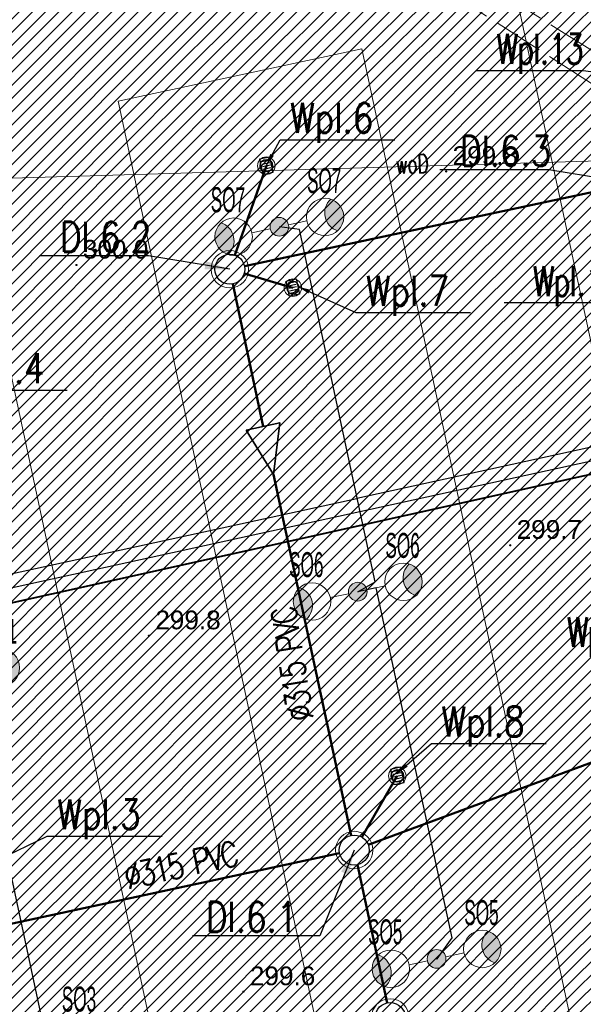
# Model space of a CAD drawing. Header units: metres. Extents: x 6567444 to 13135881, y 5574237 to 11149086.
# Tile 59 of 212: x 6567914 to 6567937, y 5574415 to 5574454. Entities that reach past the tile are written whole.
import ezdxf
from ezdxf.enums import TextEntityAlignment as Align

# ---------------------------------------------------------------- set-up
doc = ezdxf.new("R2010")
doc.units = ezdxf.units.M
doc.linetypes.add('_MDCP$0$L_2_50', pattern=[2.5, 2, -0.5])
doc.linetypes.add('GE.I.6640.1.468.2024_MDCP_dodatkowe pomiary_12.03.2026$0$L_2_50', pattern=[2.5, 2, -0.5])
for name, color, linetype, lineweight in [('_MDCP$0$GES_PrzewodElektroenergetyczny_Projektowany', 7, 'Continuous', 18), ('_MDCP$0$OTRN', 7, 'Continuous', 13), ('_MDCP$1$GES_PrzewodWodociagowy', 5, 'Continuous', 18), ('_TT_KAN_D', 96, 'Continuous', 50), ('_TT_KAN_D_OPIS_DN', 7, 'Continuous', 30), ('_TT_KAN_D_Opis_PKT_I', 7, 'Continuous', 30), ('_TT_KAN_D_Opis_PKT_wpust', 7, 'Continuous', 30), ('_TT_KAN_D_WPUST', 7, 'Continuous', 25), ('GE.I.6640.1.468.2024_MDCP_dodatkowe pomiary_12.03.2026$0$GES_PrzewodElektroenergetyczny_Projektowany', 7, 'Continuous', 18), ('GE.I.6640.1.468.2024_MDCP_dodatkowe pomiary_12.03.2026$0$GES_PrzewodWodociagowy', 5, 'Continuous', 18), ('GE.I.6640.1.468.2024_MDCP_dodatkowe pomiary_12.03.2026$0$OTRN', 7, 'Continuous', 13), ('PT-IE-001 PZT - instal. elektr XREFF$0$SEL_kanalizacja_kablowa_nN', 1, 'PT-IE-001 PZT - instal. elektr XREFF$0$SEL_knN', 40), ('PT-IE-001 PZT - instal. elektr XREFF$0$SEL_sieci_kable_nN', 1, 'PT-IE-001 PZT - instal. elektr XREFF$0$SEL_eN', 30), ('PT-IE-001 PZT - instal. elektr XREFF$0$SEL_sieci_oswietlenie_oprawy', 152, 'Continuous', 20)]:
    doc.layers.add(name, color=color, linetype=linetype, lineweight=lineweight)
for name, color, linetype in [('_MDCP$0$OTRN_O', 7, 'Continuous'), ('FORMA - Arch 01 - PZT 1 Strefy', 7, 'Continuous'), ('GE.I.6640.1.468.2024_MDCP_dodatkowe pomiary_12.03.2026$0$OTRN_O', 7, 'Continuous'), ('PT-IE-001 PZT - instal. elektr XREFF$0$SEL_atrybut_bloku1', 7, 'Continuous'), ('PT-IE-001 PZT - instal. elektr XREFF$0$SEL_atrybut_bloku2', 9, 'Continuous')]:
    doc.layers.add(name, color=color, linetype=linetype)
doc.layers.add('PT-IE-001 PZT - instal. elektr XREFF$0$SEL_sieci_kable_nN_oswietlenie', color=7, linetype='PT-IE-001 PZT - instal. elektr XREFF$0$SEL_eNN', lineweight=30, true_color=0xff7a7a)
doc.styles.add('_MDCP$0$BDOT', font='arial.ttf', dxfattribs={"width": 0.9})
doc.styles.add('_MDCP$0$STANDARD', font='simplex.shx')
doc.styles.add('GE.I.6640.1.468.2024_MDCP_dodatkowe pomiary_12.03.2026$0$BDOT', font='arial.ttf', dxfattribs={"width": 0.9})
doc.styles.add('GE.I.6640.1.468.2024_MDCP_dodatkowe pomiary_12.03.2026$0$STANDARD', font='simplex.shx')
doc.styles.add('PT-IE-001 PZT - instal. elektr XREFF$0$ARIAL', font='ARIALN.TTF', dxfattribs={"width": 0.8})
doc.styles.add('PT-IE-001 PZT - instal. elektr XREFF$0$ROMANS', font='ARIALN.TTF', dxfattribs={"width": 0.8})
doc.styles.add('pzt_11-06-2015 (2)$0$RomanS', font='romans.shx')
doc.styles.add('ROMANS', font='romans.shx', dxfattribs={"width": 0.9})
doc.styles.get("Standard").update_dxf_attribs({"font": 'arial.ttf'})
doc.linetypes.add('PT-IE-001 PZT - instal. elektr XREFF$0$SEL_eN', pattern='A,5,["eN",PT-IE-001 PZT - instal. elektr XREFF$0$ARIAL,S=1,R=0,X=1.8,Y=0.25],5', length=10)
doc.linetypes.add('PT-IE-001 PZT - instal. elektr XREFF$0$SEL_eNN', pattern='A,5,["eNN",PT-IE-001 PZT - instal. elektr XREFF$0$ARIAL,S=1,R=0,X=1.45,Y=0.25],5', length=10)
doc.linetypes.add('PT-IE-001 PZT - instal. elektr XREFF$0$SEL_knN', pattern='A,5,["knN",PT-IE-001 PZT - instal. elektr XREFF$0$ARIAL,S=1,R=0,X=1.8,Y=0.25],5', length=10)
doc.dimstyles.new('ISO-25', dxfattribs={"dimtxt": 2.5, "dimasz": 2.5, "dimexe": 1.25, "dimexo": 0.625, "dimtad": 1, "dimtxsty": 'Standard', "dimcen": 2.5, "dimadec": 0, "dimazin": 0, "dimtfac": 1, "dimtmove": 0, "dimatfit": 3, "dimfxl": 1, "dimarcsym": 0})
pattern_1 = [(45, (0, 0), (-0.265165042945, 0.265165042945), [])]

# ---------------------------------------------------------------- blocks, each defined once
blk = doc.blocks.new('_MDCP$0$OTRN')
at = {"layer": '_MDCP$0$OTRN', "color": 0, "const_width": 0.09}
blk.add_lwpolyline([(-0.045, 0, 1), (0.045, 0, 1)], format="xyb", close=True, dxfattribs=at)
at = {"layer": '_MDCP$0$OTRN_O', "color": 0, "style": '_MDCP$0$BDOT'}
blk.add_attdef('RZEDNA', (0.514, 0.515), '', height=1.5, dxfattribs=at)
blk = doc.blocks.new('_MDCP')
at = {"layer": '_MDCP$0$GES_PrzewodElektroenergetyczny_Projektowany', "color": 1, "linetype": '_MDCP$0$L_2_50', "lineweight": 18, "flags": 128}
for points in [[(6567968.757, 5574418.447), (6567965.79, 5574417.788), (6567964.269, 5574419.682), (6567962.444, 5574428.423), (6567960.927, 5574438.382), (6567955.785, 5574440.828), (6567943.735, 5574448.879), (6567937.061, 5574453.287), (6567929.241, 5574458.206), (6567924.301, 5574460.739), (6567918.598, 5574463.02), (6567911.377, 5574464.921), (6567904.643, 5574465.783), (6567895.738, 5574466.364), (6567887.791, 5574468.949), (6567886.282, 5574470.192), (6567885.356, 5574472.785), (6567880.925, 5574493.141), (6567879.016, 5574496.438), (6567878.444, 5574499.11), (6567874.34, 5574499.268), (6567872.908, 5574505.876), (6567870.567, 5574509.67), (6567868.305, 5574511.329), (6567862.172, 5574511.906), (6567852.994, 5574510.772), (6567850.203, 5574522.019), (6567848.1, 5574529.505), (6567843.148, 5574549.062), (6567840.304, 5574561.676)], [(6567969.013, 5574417.508), (6567965.67, 5574416.775), (6567965.136, 5574416.988), (6567963.338, 5574419.374), (6567961.4, 5574428.408), (6567959.839, 5574437.722), (6567955.495, 5574439.686), (6567949.589, 5574443.706), (6567943.221, 5574448.01), (6567937.351, 5574451.781), (6567931.445, 5574455.553), (6567928.35, 5574457.367), (6567924.259, 5574459.573), (6567918.175, 5574462.063), (6567911.487, 5574463.842), (6567904.656, 5574464.624), (6567895.691, 5574465.123), (6567890.711, 5574466.83), (6567887.509, 5574467.826), (6567885.41, 5574469.356), (6567884.058, 5574472.665), (6567883.631, 5574475.084), (6567882.172, 5574482.199), (6567880.002, 5574492.125), (6567879.789, 5574492.837), (6567878.117, 5574495.647), (6567877.606, 5574498.034), (6567873.799, 5574498.12), (6567873.492, 5574498.529), (6567871.962, 5574505.181), (6567869.85, 5574508.829), (6567867.823, 5574510.339), (6567862.143, 5574510.874), (6567852.516, 5574509.777), (6567850.708, 5574516.687), (6567849.134, 5574522.547)]]:
    blk.add_lwpolyline(points, dxfattribs=at)
at = {"layer": '_MDCP$1$GES_PrzewodWodociagowy', "color": 5, "linetype": 'Continuous', "lineweight": 18, "flags": 128}
blk.add_lwpolyline([(6567911.585, 5574448.06), (6567940.177, 5574448.89), (6567959.112, 5574453.209)], dxfattribs=at)
at = {"layer": '_MDCP$0$OTRN', "color": 14, "xscale": 0.5, "yscale": 0.5, "zscale": 0.5}
for p, values in [((6567931.302, 5574448.391, 299.81), {'RZEDNA': '299.8'}), ((6567916.483, 5574444.641, 299.956), {'RZEDNA': '300.0'}), ((6567933.87, 5574433.412, 299.731), {'RZEDNA': '299.7'}), ((6567919.387, 5574429.788, 299.843), {'RZEDNA': '299.8'}), ((6567923.179, 5574415.527, 299.635), {'RZEDNA': '299.6'})]:
    blk.add_blockref('_MDCP$0$OTRN', p, dxfattribs=at).add_auto_attribs(values)
at = {"layer": '_MDCP$1$GES_PrzewodWodociagowy', "color": 5, "lineweight": 15, "style": '_MDCP$0$STANDARD', "width": 0.66}
blk.add_text('woD', height=0.75, rotation=-358.3, dxfattribs=at).set_placement((6567929.94, 5574448.69), align=Align.MIDDLE_CENTER)
blk = doc.blocks.new('tb wpust')
at = {"layer": '_TT_KAN_D_WPUST', "lineweight": 30}
for p, q in [((-0.21, 0.154), (-0.21, -0.166)), ((-0.105, 0.154), (-0.105, -0.166)), ((-0.004, 0.154), (-0.004, -0.166)), ((0.1, 0.154), (0.1, -0.166)), ((0.205, 0.154), (0.205, -0.166))]:
    blk.add_line(p, q, dxfattribs=at)
blk.add_lwpolyline([(-0.31, -0.21), (0.31, -0.21), (0.31, 0.21), (-0.31, 0.21)], close=True, dxfattribs=at)
at = {"layer": '_TT_KAN_D_WPUST', "lineweight": 18}
blk.add_circle((0, 0), 0.35, dxfattribs=at)
at = {"layer": '_TT_KAN_D_WPUST', "color": 96, "lineweight": 30}
blk.add_circle((0, 0), 0.25, dxfattribs=at)
blk = doc.blocks.new('GE.I.6640.1.468.2024_MDCP_dodatkowe pomiary_12.03.2026$0$OTRN')
at = {"layer": 'GE.I.6640.1.468.2024_MDCP_dodatkowe pomiary_12.03.2026$0$OTRN', "color": 0, "const_width": 0.09}
blk.add_lwpolyline([(-0.045, 0, 1), (0.045, 0, 1)], format="xyb", close=True, dxfattribs=at)
at = {"layer": 'GE.I.6640.1.468.2024_MDCP_dodatkowe pomiary_12.03.2026$0$OTRN_O', "color": 0, "style": 'GE.I.6640.1.468.2024_MDCP_dodatkowe pomiary_12.03.2026$0$BDOT'}
blk.add_attdef('RZEDNA', (0.514, 0.515), '', height=1.5, dxfattribs=at)
blk = doc.blocks.new('GE.I.6640.1.468.2024_MDCP_dodatkowe pomiary_12.03.2026')
at = {"layer": 'GE.I.6640.1.468.2024_MDCP_dodatkowe pomiary_12.03.2026$0$GES_PrzewodElektroenergetyczny_Projektowany', "color": 1, "linetype": 'GE.I.6640.1.468.2024_MDCP_dodatkowe pomiary_12.03.2026$0$L_2_50', "lineweight": 18, "flags": 128}
for points in [[(6567968.757, 5574418.447), (6567965.79, 5574417.788), (6567964.269, 5574419.682), (6567962.444, 5574428.423), (6567960.927, 5574438.382), (6567955.785, 5574440.828), (6567943.735, 5574448.879), (6567937.061, 5574453.287), (6567929.241, 5574458.206), (6567924.301, 5574460.739), (6567918.598, 5574463.02), (6567911.377, 5574464.921), (6567904.643, 5574465.783), (6567895.738, 5574466.364), (6567887.791, 5574468.949), (6567886.282, 5574470.192), (6567885.356, 5574472.785), (6567880.925, 5574493.141), (6567879.016, 5574496.438), (6567878.444, 5574499.11), (6567874.34, 5574499.268), (6567872.908, 5574505.876), (6567870.567, 5574509.67), (6567868.305, 5574511.329), (6567862.172, 5574511.906), (6567852.994, 5574510.772), (6567850.203, 5574522.019), (6567848.1, 5574529.505), (6567843.148, 5574549.062), (6567840.304, 5574561.676)], [(6567969.013, 5574417.508), (6567965.67, 5574416.775), (6567965.136, 5574416.988), (6567963.338, 5574419.374), (6567961.4, 5574428.408), (6567959.839, 5574437.722), (6567955.495, 5574439.686), (6567949.589, 5574443.706), (6567943.221, 5574448.01), (6567937.351, 5574451.781), (6567931.445, 5574455.553), (6567928.35, 5574457.367), (6567924.259, 5574459.573), (6567918.175, 5574462.063), (6567911.487, 5574463.842), (6567904.656, 5574464.624), (6567895.691, 5574465.123), (6567890.711, 5574466.83), (6567887.509, 5574467.826), (6567885.41, 5574469.356), (6567884.058, 5574472.665), (6567883.631, 5574475.084), (6567882.172, 5574482.199), (6567880.002, 5574492.125), (6567879.789, 5574492.837), (6567878.117, 5574495.647), (6567877.606, 5574498.034), (6567873.799, 5574498.12), (6567873.492, 5574498.529), (6567871.962, 5574505.181), (6567869.85, 5574508.829), (6567867.823, 5574510.339), (6567862.143, 5574510.874), (6567852.516, 5574509.777), (6567850.708, 5574516.687), (6567849.134, 5574522.547)]]:
    blk.add_lwpolyline(points, dxfattribs=at)
at = {"layer": 'GE.I.6640.1.468.2024_MDCP_dodatkowe pomiary_12.03.2026$0$GES_PrzewodWodociagowy', "color": 5, "linetype": 'Continuous', "lineweight": 18, "flags": 128}
blk.add_lwpolyline([(6567911.585, 5574448.06), (6567940.177, 5574448.89), (6567959.112, 5574453.209)], dxfattribs=at)
at = {"layer": 'GE.I.6640.1.468.2024_MDCP_dodatkowe pomiary_12.03.2026$0$OTRN', "color": 14, "xscale": 0.5, "yscale": 0.5, "zscale": 0.5}
for p, values in [((6567931.302, 5574448.391, 299.81), {'RZEDNA': '299.8'}), ((6567916.483, 5574444.641, 299.956), {'RZEDNA': '300.0'}), ((6567933.87, 5574433.412, 299.731), {'RZEDNA': '299.7'}), ((6567919.387, 5574429.788, 299.843), {'RZEDNA': '299.8'}), ((6567923.179, 5574415.527, 299.635), {'RZEDNA': '299.6'})]:
    blk.add_blockref('GE.I.6640.1.468.2024_MDCP_dodatkowe pomiary_12.03.2026$0$OTRN', p, dxfattribs=at).add_auto_attribs(values)
at = {"layer": 'GE.I.6640.1.468.2024_MDCP_dodatkowe pomiary_12.03.2026$0$GES_PrzewodWodociagowy', "color": 5, "lineweight": 15, "style": 'GE.I.6640.1.468.2024_MDCP_dodatkowe pomiary_12.03.2026$0$STANDARD', "width": 0.66}
blk.add_text('woD', height=0.75, rotation=-358.3, dxfattribs=at).set_placement((6567929.94, 5574448.69), align=Align.MIDDLE_CENTER)
blk = doc.blocks.new('PT-IE-001 PZT - instal. elektr XREFF$0$oprawa zewnetrzna stojaca')
for points in [[(2.625, 0, 0.267949), (2.25, 0.65, 0.57735), (2.25, -0.65, 0.267949)], [(0.375, 0, 1), (-0.375, 0, 1)]]:
    blk.add_hatch(color=256).paths.add_polyline_path(points)
blk.add_line((1.125, 0), (0.375, 0))
for centre, radius in [((1.875, 0), 0.75), ((0, 0), 0.375)]:
    blk.add_circle(centre, radius)
blk.add_arc((2.625, 0), 0.75, 120, 240)
at = {"layer": 'PT-IE-001 PZT - instal. elektr XREFF$0$SEL_atrybut_bloku1', "style": 'PT-IE-001 PZT - instal. elektr XREFF$0$ROMANS', "width": 0.6, "flags": 8}
blk.add_attdef('TYP', text='', height=1, dxfattribs=at).set_placement((1.873, 0.9), align=Align.CENTER)
at = {"layer": 'PT-IE-001 PZT - instal. elektr XREFF$0$SEL_atrybut_bloku2', "style": 'PT-IE-001 PZT - instal. elektr XREFF$0$ROMANS', "width": 0.6, "flags": 8}
for tag, p in [('OPIS1', (1.873, -1.638)), ('OPIS2', (1.873, -2.499))]:
    blk.add_attdef(tag, text='', height=0.75, dxfattribs=at).set_placement(p, align=Align.CENTER)
blk = doc.blocks.new('PT-IE-001 PZT - instal. elektr XREFF')
at = {"layer": 'PT-IE-001 PZT - instal. elektr XREFF$0$SEL_kanalizacja_kablowa_nN', "ltscale": 0.5}
blk.add_lwpolyline([(6567894.238, 5574426.755), (6567943.905, 5574437.773)], dxfattribs=at)
at = {"layer": 'PT-IE-001 PZT - instal. elektr XREFF$0$SEL_sieci_kable_nN', "ltscale": 0.8}
blk.add_lwpolyline([(6567894.251, 5574427.425), (6567943.294, 5574438.147), (6567944.507, 5574439.694), (6567940.28, 5574459.449), (6567940.541, 5574460.122)], dxfattribs=at)
at = {"layer": 'PT-IE-001 PZT - instal. elektr XREFF$0$SEL_sieci_kable_nN_oswietlenie', "ltscale": 0.5}
for points in [[(6567927.758, 5574431.552), (6567927.758, 5574431.552), (6567928.458, 5574431.949), (6567925.424, 5574446.066), (6567924.616, 5574446.171), (6567924.616, 5574446.171)], [(6567908.466, 5574442.709), (6567909.002, 5574442.742), (6567912.088, 5574428.381), (6567911.621, 5574428.109), (6567911.621, 5574428.109), (6567912.153, 5574428.077), (6567915.24, 5574413.716), (6567914.788, 5574413.373), (6567914.788, 5574413.373)], [(6567930.919, 5574416.84), (6567930.935, 5574416.844), (6567931.549, 5574417.68), (6567928.491, 5574431.71), (6567927.758, 5574431.552)]]:
    blk.add_lwpolyline(points, dxfattribs=at)
at = {"layer": 'PT-IE-001 PZT - instal. elektr XREFF$0$SEL_sieci_kable_nN_oswietlenie', "ltscale": 0.8}
for points in [[(6567927.716, 5574435.302), (6567943.407, 5574438.733)], [(6567893.854, 5574427.918), (6567927.72, 5574435.284)]]:
    blk.add_lwpolyline(points, dxfattribs=at)
at = {"layer": 'PT-IE-001 PZT - instal. elektr XREFF$0$SEL_sieci_oswietlenie_oprawy'}
ref = blk.add_blockref('PT-IE-001 PZT - instal. elektr XREFF$0$oprawa zewnetrzna stojaca', (6567924.616, 5574446.171), dxfattribs=dict(at, rotation=12.20053319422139))
ref.add_attrib('TYP', 'SO7', dxfattribs={"layer": 'PT-IE-001 PZT - instal. elektr XREFF$0$SEL_atrybut_bloku1', "height": 1, "style": 'PT-IE-001 PZT - instal. elektr XREFF$0$ROMANS', "width": 0.6, "flags": 8}).set_placement((6567926.413, 5574447.525), align=Align.CENTER)
ref = blk.add_blockref('PT-IE-001 PZT - instal. elektr XREFF$0$oprawa zewnetrzna stojaca', (6567924.616, 5574446.171), dxfattribs=dict(at, rotation=192.200533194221))
ref.add_attrib('TYP', 'SO7', dxfattribs={"layer": 'PT-IE-001 PZT - instal. elektr XREFF$0$SEL_atrybut_bloku1', "height": 1, "style": 'PT-IE-001 PZT - instal. elektr XREFF$0$ROMANS', "width": 0.6, "flags": 8}).set_placement((6567922.555, 5574446.756), align=Align.CENTER)
ref = blk.add_blockref('PT-IE-001 PZT - instal. elektr XREFF$0$oprawa zewnetrzna stojaca', (6567927.758, 5574431.552), dxfattribs=dict(at, rotation=12.20053319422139))
ref.add_attrib('TYP', 'SO6', dxfattribs={"layer": 'PT-IE-001 PZT - instal. elektr XREFF$0$SEL_atrybut_bloku1', "height": 1, "style": 'PT-IE-001 PZT - instal. elektr XREFF$0$ROMANS', "width": 0.6, "flags": 8}).set_placement((6567929.555, 5574432.906), align=Align.CENTER)
ref = blk.add_blockref('PT-IE-001 PZT - instal. elektr XREFF$0$oprawa zewnetrzna stojaca', (6567927.758, 5574431.552), dxfattribs=dict(at, rotation=192.200533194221))
ref.add_attrib('TYP', 'SO6', dxfattribs={"layer": 'PT-IE-001 PZT - instal. elektr XREFF$0$SEL_atrybut_bloku1', "height": 1, "style": 'PT-IE-001 PZT - instal. elektr XREFF$0$ROMANS', "width": 0.6, "flags": 8}).set_placement((6567925.697, 5574432.137), align=Align.CENTER)
ref = blk.add_blockref('PT-IE-001 PZT - instal. elektr XREFF$0$oprawa zewnetrzna stojaca', (6567911.621, 5574428.109), dxfattribs=dict(at, rotation=12.20053319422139))
ref.add_attrib('TYP', 'SO1', dxfattribs={"layer": 'PT-IE-001 PZT - instal. elektr XREFF$0$SEL_atrybut_bloku1', "height": 1, "style": 'PT-IE-001 PZT - instal. elektr XREFF$0$ROMANS', "width": 0.6, "flags": 8}).set_placement((6567913.418, 5574429.463), align=Align.CENTER)
ref = blk.add_blockref('PT-IE-001 PZT - instal. elektr XREFF$0$oprawa zewnetrzna stojaca', (6567930.919, 5574416.84), dxfattribs=dict(at, rotation=12.20053319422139))
ref.add_attrib('TYP', 'SO5', dxfattribs={"layer": 'PT-IE-001 PZT - instal. elektr XREFF$0$SEL_atrybut_bloku1', "height": 1, "style": 'PT-IE-001 PZT - instal. elektr XREFF$0$ROMANS', "width": 0.6, "flags": 8}).set_placement((6567932.717, 5574418.195), align=Align.CENTER)
ref = blk.add_blockref('PT-IE-001 PZT - instal. elektr XREFF$0$oprawa zewnetrzna stojaca', (6567930.919, 5574416.84), dxfattribs=dict(at, rotation=192.200533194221))
ref.add_attrib('TYP', 'SO5', dxfattribs={"layer": 'PT-IE-001 PZT - instal. elektr XREFF$0$SEL_atrybut_bloku1', "height": 1, "style": 'PT-IE-001 PZT - instal. elektr XREFF$0$ROMANS', "width": 0.6, "flags": 8}).set_placement((6567928.859, 5574417.425), align=Align.CENTER)
ref = blk.add_blockref('PT-IE-001 PZT - instal. elektr XREFF$0$oprawa zewnetrzna stojaca', (6567914.788, 5574413.373), dxfattribs=dict(at, rotation=12.20053319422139))
ref.add_attrib('TYP', 'SO3', dxfattribs={"layer": 'PT-IE-001 PZT - instal. elektr XREFF$0$SEL_atrybut_bloku1', "height": 1, "style": 'PT-IE-001 PZT - instal. elektr XREFF$0$ROMANS', "width": 0.6, "flags": 8}).set_placement((6567916.585, 5574414.728), align=Align.CENTER)

msp = doc.modelspace()

# ---------------------------------------------------------------- block references
at = {"layer": 'Defpoints'}
msp.add_blockref('GE.I.6640.1.468.2024_MDCP_dodatkowe pomiary_12.03.2026', (0, 0), dxfattribs=at)

# ---------------------------------------------------------------- next in the draw order: block references
msp.add_blockref('_MDCP', (0, 0))

# ---------------------------------------------------------------- next in the draw order: linework, layer by layer
at = {"layer": '_TT_KAN_D'}
for p, q in [((6567945.119, 5574427.661), (6567928.181, 5574421.409)), ((6567927.919, 5574421.72), (6567929.343, 5574424.173)), ((6567927.031, 5574421.075), (6567912.229, 5574417.894)), ((6567928.934, 5574415.078), (6567927.744, 5574420.614))]:
    msp.add_line(p, q, dxfattribs=at)
for points in [[(6567922.837, 5574445.034), (6567924.102, 5574448.617)], [(6567938.091, 5574447.759), (6567923.218, 5574444.595)], [(6567923.206, 5574444.301), (6567925.151, 5574443.729)], [(6567922.756, 5574443.884), (6567923.97, 5574438.173)], [(6567924.384, 5574436.247), (6567927.492, 5574421.788)]]:
    msp.add_lwpolyline(points, dxfattribs=at)
at = {"layer": '_TT_KAN_D', "lineweight": 35}
msp.add_lwpolyline([(6567923.285, 5574438.021), (6567924.629, 5574438.319), (6567924.384, 5574436.247), (6567923.285, 5574438.021)], dxfattribs=at)
at = {"layer": '_TT_KAN_D', "lineweight": 13}
for centre in [(6567922.631, 5574444.471), (6567927.618, 5574421.201), (6567929.06, 5574414.492)]:
    msp.add_circle(centre, 0.75, dxfattribs=at)
at = {"layer": '_TT_KAN_D', "lineweight": 30}
for centre in [(6567922.631, 5574444.471), (6567927.618, 5574421.201), (6567929.06, 5574414.492)]:
    msp.add_circle(centre, 0.6, dxfattribs=at)

# ---------------------------------------------------------------- next in the draw order: block references
at = {"layer": '_TT_KAN_D_WPUST', "rotation": 101.9259753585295}
for p in [(6567924.095, 5574448.62, 300.025), (6567929.343, 5574424.173, 300.305)]:
    msp.add_blockref('tb wpust', p, dxfattribs=at)
at = {"layer": '_TT_KAN_D_WPUST', "xscale": -1, "rotation": 282.3331969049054}
msp.add_blockref('tb wpust', (6567925.156, 5574443.734), dxfattribs=at)

# ---------------------------------------------------------------- next in the draw order: texts
at = {"layer": '_TT_KAN_D_OPIS_DN', "char_height": 1, "attachment_point": 1, "style": 'pzt_11-06-2015 (2)$0$RomanS'}
for insert, rotation in [((6567924.999, 5574426.288), 99.0521), ((6567918.301, 5574420.6), 12.2227)]:
    msp.add_mtext_dynamic_manual_height_columns('\\T0.85;\\W0.8;%%C315 PVC', width=9.13673, gutter_width=12.5, heights=[0], dxfattribs=dict(at, insert=insert, rotation=rotation))
at = {"layer": '_TT_KAN_D_Opis_PKT_I', "char_height": 1.2, "attachment_point": 3, "style": 'ROMANS'}
for s, insert in [('\\W0.8;DI.6.3', (6567935.52, 5574449.812, 300.305)), ('\\W0.8;DI.6.2', (6567919.481, 5574446.365)), ('\\W0.8;DI.6.1', (6567925.337, 5574419.119))]:
    msp.add_mtext(s, dxfattribs=dict(at, insert=insert))

# ---------------------------------------------------------------- next in the draw order: leaders
at = {"layer": '_TT_KAN_D_Opis_PKT_I', "lineweight": 25, "annotation_type": 0, "has_hookline": 1, "hookline_direction": 1}
for points, text_width in [([(6567938.67, 5574447.917, 300.305), (6567935.416, 5574448.453, 300.305)], 3.749), ([(6567922.631, 5574444.471), (6567919.377, 5574445.006)], 3.749), ([(6567927.618, 5574421.201), (6567926.233, 5574417.76), (6567925.233, 5574417.76)], 3.474)]:
    msp.add_leader(points, dimstyle='ISO-25', override={"dimasz": 1, "dimgap": 0.625, "dimtad": 3}, dxfattribs=dict(at, text_width=text_width))

# ---------------------------------------------------------------- next in the draw order: block references
msp.add_blockref('PT-IE-001 PZT - instal. elektr XREFF', (0, 0))

# ---------------------------------------------------------------- next in the draw order: hatches: boundary and pattern name
at = {"layer": 'FORMA - Arch 01 - PZT 1 Strefy', "linetype": 'Continuous', "lineweight": 0, "true_color": 0x69697f}
h = msp.add_hatch(dxfattribs=at)
h.set_pattern_fill('ANSI31', color=8, scale=3, style=0)
h.set_pattern_definition(pattern_1)
h.paths.add_polyline_path([(6567868.664, 5574447.184), (6567873.254, 5574448.171), (6567873.813, 5574447.81), (6567888.539, 5574450.975, -0.233884), (6567889.399, 5574450.758, -0.164402), (6567889.726, 5574450.208), (6567892.634, 5574436.678), (6567887.555, 5574435.586), (6567887.676, 5574435.026), (6567887.676, 5574435.025, -0.414102), (6567887.215, 5574434.313), (6567887.039, 5574434.275), (6567887.371, 5574432.73), (6567888.657, 5574433.007), (6567888.619, 5574433.183, -0.414214), (6567889.08, 5574433.895), (6567893.049, 5574434.749), (6567893.322, 5574433.479), (6567898.21, 5574434.53), (6567906.331, 5574396.74), (6567909.836, 5574380.434), (6567926.815, 5574389.768), (6567940.833, 5574410.263, 0.198373), (6567942.208, 5574417.794), (6567932.917, 5574461.025), (6567905.128, 5574455.052, -0.414214), (6567901.564, 5574457.355), (6567901.459, 5574457.843, -0.414214), (6567903.762, 5574461.407), (6567939.749, 5574469.141, -0.063253), (6567941.005, 5574469.249), (6567939.792, 5574475.428, -0.052799), (6567938.687, 5574475.025), (6567900.546, 5574466.853, -0.086628), (6567900.202, 5574466.839), (6567886.587, 5574463.893), (6567887.53, 5574459.452), (6567888.307, 5574455.835), (6567882.192, 5574454.521), (6567875.153, 5574453.008), (6567867.754, 5574451.418)])
h.paths.add_polyline_path([(6567903.07, 5574442.847), (6567912.847, 5574444.948), (6567923.521, 5574395.283), (6567913.745, 5574393.181)], flags=0)
h.paths.add_polyline_path([(6567925.121, 5574405.928, -0.004779), (6567925.109, 5574405.984), (6567925.133, 5574405.989)], flags=0)
h.paths.add_polyline_path([(6567932.495, 5574408.258), (6567927.607, 5574407.207), (6567918.151, 5574451.203), (6567927.928, 5574453.304), (6567936.333, 5574414.197), (6567931.445, 5574413.146)], flags=0)
at = {"layer": 'FORMA - Arch 01 - PZT 1 Strefy', "linetype": 'Continuous', "lineweight": 0, "true_color": 0x577933}
h = msp.add_hatch(dxfattribs=at)
h.set_pattern_fill('ANSI31', color=77, scale=3, style=0)
h.set_pattern_definition(pattern_1)
h.paths.add_polyline_path([(6567874.014, 5574368.787), (6567903.73, 5574375.51), (6567926.87, 5574388.23), (6567941.769, 5574410.008), (6567945.87, 5574425.68), (6567946.274, 5574437.791), (6567944.961, 5574438.318), (6567943.09, 5574447.025), (6567939.696, 5574458.048), (6567938.856, 5574457.187), (6567945.454, 5574426.488), (6567940.566, 5574425.437), (6567942.208, 5574417.794, -0.198349), (6567940.833, 5574410.263), (6567926.815, 5574389.768), (6567903.433, 5574376.914), (6567873.643, 5574370.512)])
at = {"layer": 'FORMA - Arch 01 - PZT 1 Strefy', "linetype": 'Continuous', "lineweight": 0, "true_color": 0x4b7a78}
h = msp.add_hatch(dxfattribs=at)
h.set_pattern_fill('ANSI31', color=137, scale=3, style=0)
h.set_pattern_definition(pattern_1)
h.paths.add_polyline_path([(6567933.968, 5574456.136), (6567940.566, 5574425.437), (6567945.454, 5574426.488), (6567938.856, 5574457.187)])
h = msp.add_hatch(dxfattribs=at)
h.set_pattern_fill('ANSI31', color=137, scale=3, style=0)
h.set_pattern_definition(pattern_1)
h.paths.add_polyline_path([(6567936.333, 5574414.197), (6567927.928, 5574453.304), (6567918.151, 5574451.203), (6567927.607, 5574407.207), (6567932.495, 5574408.258), (6567931.445, 5574413.146)])
h = msp.add_hatch(dxfattribs=at)
h.set_pattern_fill('ANSI31', color=137, scale=3, style=0)
h.set_pattern_definition(pattern_1)
h.paths.add_polyline_path([(6567921.252, 5574405.841), (6567912.847, 5574444.948), (6567903.07, 5574442.847), (6567911.475, 5574403.74)])

# ---------------------------------------------------------------- next in the draw order: linework, layer by layer
at = {"layer": 'FORMA - Arch 01 - PZT 1 Strefy', "color": 254, "linetype": 'Continuous', "lineweight": 13, "true_color": 0xd2d2ff}
for p, q in [((6567942.208, 5574417.794), (6567932.917, 5574461.025)), ((6567918.151, 5574451.203), (6567927.928, 5574453.304)), ((6567927.928, 5574453.304), (6567936.333, 5574414.197)), ((6567927.607, 5574407.207), (6567918.151, 5574451.203)), ((6567912.847, 5574444.948), (6567923.521, 5574395.283))]:
    msp.add_line(p, q, dxfattribs=at)
at = {"layer": 'FORMA - Arch 01 - PZT 1 Strefy', "color": 131, "linetype": 'Continuous', "lineweight": 13, "true_color": 0x97f4f0}
for p, q in [((6567933.968, 5574456.136), (6567940.566, 5574425.437)), ((6567927.928, 5574453.304), (6567918.151, 5574451.203)), ((6567936.333, 5574414.197), (6567927.928, 5574453.304)), ((6567918.151, 5574451.203), (6567927.607, 5574407.207)), ((6567921.252, 5574405.841), (6567912.847, 5574444.948))]:
    msp.add_line(p, q, dxfattribs=at)

# ---------------------------------------------------------------- next in the draw order: texts
at = {"layer": '_TT_KAN_D_Opis_PKT_wpust', "lineweight": 25, "char_height": 1.2, "style": 'ROMANS'}
for s, insert, attachment_point in [('\\T0.95;\\W0.7;WpI.13', (6567936.778, 5574453.901, 299.95), 3), ('\\W0.8;WpI.6', (6567925.051, 5574451.134, 300.1), 1), ('\\T0.95;\\W0.7;WpI.12', (6567938.238, 5574444.596, 297.964), 3), ('\\W0.8;WpI.7', (6567928.087, 5574444.21), 1), ('\\W0.8;WpI.4', (6567911.878, 5574441.103, 300.3), 1), ('\\T0.95;\\W0.7;WpI.11', (6567939.605, 5574430.537), 3), ('\\W0.8;WpI.8', (6567931.117, 5574426.949, 300.305), 1), ('\\W0.8;WpI.3', (6567915.719, 5574423.232), 1)]:
    msp.add_mtext(s, dxfattribs=dict(at, insert=insert, attachment_point=attachment_point))

# ---------------------------------------------------------------- next in the draw order: leaders
at = {"layer": '_TT_KAN_D_Opis_PKT_wpust', "lineweight": 25, "annotation_type": 0, "has_hookline": 1}
for points, hookline_direction, text_width in [([(6567939.886, 5574452.014, 299.95), (6567936.793, 5574452.426, 299.95)], 1, 3.678), ([(6567924.09, 5574448.615, 300.1), (6567924.645, 5574449.659, 300.1), (6567925.145, 5574449.659, 300.1)], 0, 3.474), ([(6567940.779, 5574447.091, 297.964), (6567938.43, 5574443.12, 297.964), (6567937.93, 5574443.12, 297.964)], 1, 3.678), ([(6567925.361, 5574443.779), (6567927.681, 5574442.735), (6567928.181, 5574442.735)], 0, 3.474), ([(6567909.004, 5574440.254, 300.3), (6567911.972, 5574439.628, 300.3)], 0, 3.52), ([(6567929.329, 5574424.272, 300.305), (6567930.711, 5574425.474, 300.305), (6567931.211, 5574425.474, 300.305)], 0, 3.474), ([(6567913.062, 5574420.67), (6567915.313, 5574421.757), (6567915.813, 5574421.757)], 0, 3.474)]:
    msp.add_leader(points, dimstyle='ISO-25', override={"dimasz": 0.5, "dimgap": 0.625, "dimtad": 3}, dxfattribs=dict(at, hookline_direction=hookline_direction, text_width=text_width))

doc.saveas('drawing.dxf')
